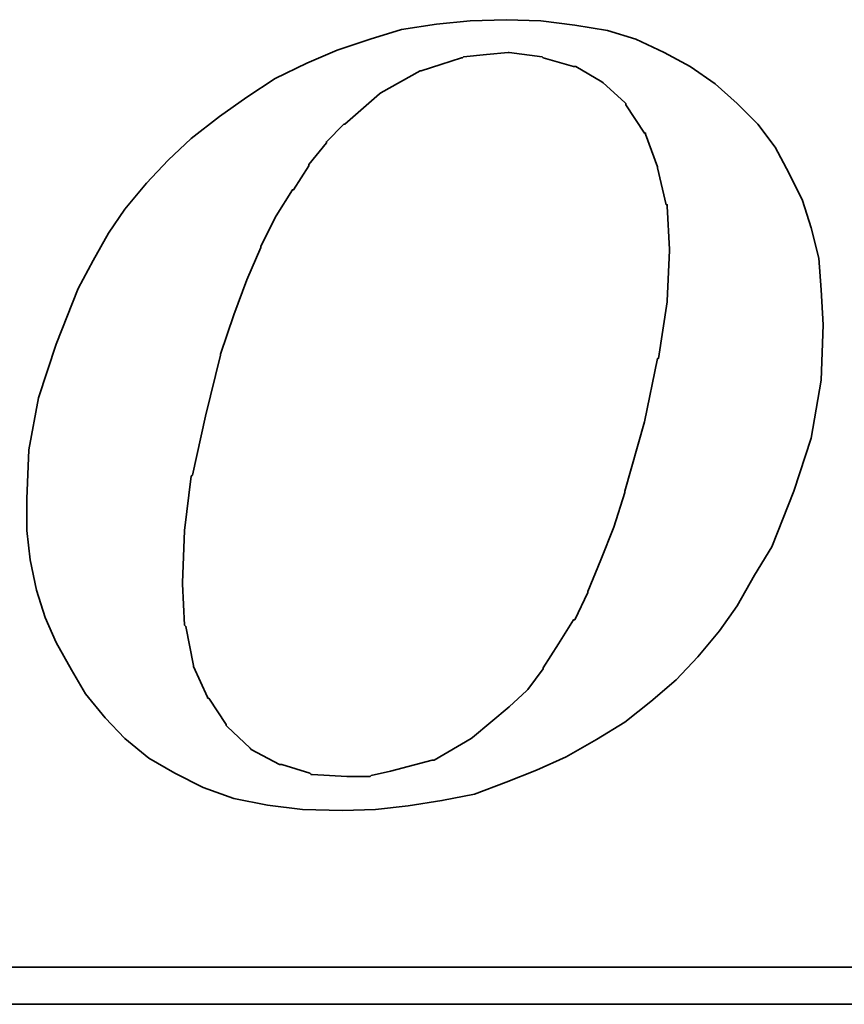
# Model space of a CAD drawing. Extents: x 23 to 255, y 52 to 193.
# Tile 46 of 52: x 189.61 to 192.29, y 112.86 to 116.07. Entities that reach past the tile are written whole.
import ezdxf

# ---------------------------------------------------------------- set-up
doc = ezdxf.new("R2010")
doc.units = 0
doc.header["$LTSCALE"] = 3
doc.header["$MEASUREMENT"] = 0
doc.layers.add('DIM', color=4, linetype='CONTINUOUS')
doc.layers.add('layer 1', color=7, linetype='CONTINUOUS')

# ---------------------------------------------------------------- blocks, each defined once
blk = doc.blocks.new('TBI MOTION logo(完整正式版)')
at = {"layer": 'layer 1', "color": 22, "lineweight": 35}
for points, knots in [([(35.79625, -6.98375), (35.79625, -6.98375), (36.23125, -7.43875), (36.23125, -7.43875), (36.23125, -7.43875), (36.23125, -7.43875), (36.75625, -7.87125), (36.75625, -7.87125), (36.75625, -7.87125), (36.75625, -7.87125), (37.33125, -8.20375), (37.33125, -8.20375), (37.33125, -8.20375), (37.33125, -8.20375), (37.95625, -8.51875), (37.95625, -8.51875), (37.95625, -8.51875), (37.95625, -8.51875), (38.62625, -8.75875), (38.62625, -8.75875), (38.62625, -8.75875), (38.62625, -8.75875), (39.37125, -8.90375), (39.37125, -8.90375), (39.37125, -8.90375), (39.37125, -8.90375), (40.14125, -8.99875), (40.14125, -8.99875), (40.14125, -8.99875), (40.14125, -8.99875), (41.02625, -9.02375), (41.02625, -9.02375), (41.02625, -9.02375), (41.02625, -9.02375), (41.74625, -8.99875), (41.74625, -8.99875), (41.74625, -8.99875), (41.74625, -8.99875), (42.46625, -8.92375), (42.46625, -8.92375), (42.46625, -8.92375), (42.46625, -8.92375), (43.21125, -8.80625), (43.21125, -8.80625), (43.21125, -8.80625), (43.21125, -8.80625), (43.93125, -8.66375), (43.93125, -8.66375), (43.93125, -8.66375), (43.93125, -8.66375), (44.62625, -8.39875), (44.62625, -8.39875), (44.62625, -8.39875), (44.62625, -8.39875), (45.29625, -8.13375), (45.29625, -8.13375), (45.29625, -8.13375), (45.29625, -8.13375), (45.94625, -7.84375), (45.94625, -7.84375), (45.94625, -7.84375), (45.94625, -7.84375), (46.61625, -7.46375), (46.61625, -7.46375), (46.61625, -7.46375), (46.61625, -7.46375), (47.24125, -7.07875), (47.24125, -7.07875), (47.24125, -7.07875), (47.24125, -7.07875), (47.81625, -6.62375), (47.81625, -6.62375), (47.81625, -6.62375), (47.81625, -6.62375), (48.36875, -6.14375), (48.36875, -6.14375), (48.36875, -6.14375), (48.36875, -6.14375), (48.84625, -5.64125), (48.84625, -5.64125), (48.84625, -5.64125), (48.84625, -5.64125), (49.32625, -5.06375), (49.32625, -5.06375), (49.32625, -5.06375), (49.32625, -5.06375), (49.71125, -4.51374), (49.71125, -4.51374), (49.71125, -4.51374), (49.71125, -4.51374), (50.09625, -3.83874), (50.09625, -3.83874), (50.09625, -3.83874), (50.09625, -3.83874), (50.48125, -3.21374), (50.48125, -3.21374), (50.48125, -3.21374), (50.48125, -3.21374), (50.96125, -1.99125), (50.96125, -1.99125), (50.96125, -1.99125), (50.96125, -1.99125), (51.34375, -0.81875), (51.34375, -0.81875), (51.34375, -0.81875), (51.34375, -0.81875), (51.56125, 0.45624), (51.56125, 0.45624), (51.56125, 0.45624), (51.56125, 0.45624), (51.60625, 1.67624), (51.60625, 1.67624), (51.60625, 1.67624), (51.60625, 1.67624), (51.56125, 2.44625), (51.56125, 2.44625), (51.56125, 2.44625), (51.56125, 2.44625), (51.51125, 3.14125), (51.51125, 3.14125), (51.51125, 3.14125), (51.51125, 3.14125), (51.34375, 3.81125), (51.34375, 3.81125), (51.34375, 3.81125), (51.34375, 3.81125), (51.15125, 4.41125), (51.15125, 4.41125), (51.15125, 4.41125), (51.15125, 4.41125), (50.86125, 5.01125), (50.86125, 5.01125), (50.86125, 5.01125), (50.86125, 5.01125), (50.55125, 5.58875), (50.55125, 5.58875), (50.55125, 5.58875), (50.55125, 5.58875), (50.16625, 6.09125), (50.16625, 6.09125), (50.16625, 6.09125), (50.16625, 6.09125), (49.71125, 6.54875), (49.71125, 6.54875), (49.71125, 6.54875), (49.71125, 6.54875), (49.23125, 6.98125), (49.23125, 6.98125), (49.23125, 6.98125), (49.23125, 6.98125), (48.67875, 7.36625), (48.67875, 7.36625), (48.67875, 7.36625), (48.67875, 7.36625), (48.10375, 7.67625), (48.10375, 7.67625), (48.10375, 7.67625), (48.10375, 7.67625), (47.48125, 7.96375), (47.48125, 7.96375), (47.48125, 7.96375), (47.48125, 7.96375), (46.85625, 8.15625), (46.85625, 8.15625), (46.85625, 8.15625), (46.85625, 8.15625), (46.13625, 8.27624), (46.13625, 8.27624), (46.13625, 8.27624), (46.13625, 8.27624), (45.39125, 8.37125), (45.39125, 8.37125), (45.39125, 8.37125), (45.39125, 8.37125), (44.62625, 8.39624), (44.62625, 8.39624), (44.62625, 8.39624), (44.62625, 8.39624), (43.83625, 8.37125), (43.83625, 8.37125), (43.83625, 8.37125), (43.83625, 8.37125), (43.09125, 8.30125), (43.09125, 8.30125), (43.09125, 8.30125), (43.09125, 8.30125), (42.32125, 8.18125), (42.32125, 8.18125), (42.32125, 8.18125), (42.32125, 8.18125), (41.62875, 7.96375), (41.62875, 7.96375), (41.62875, 7.96375), (41.62875, 7.96375), (40.90625, 7.72625), (40.90625, 7.72625), (40.90625, 7.72625), (40.90625, 7.72625), (40.23624, 7.43625), (40.23624, 7.43625), (40.23624, 7.43625), (40.23624, 7.43625), (39.54124, 7.10125), (39.54124, 7.10125), (39.54124, 7.10125), (39.54124, 7.10125), (38.91625, 6.69125), (38.91625, 6.69125), (38.91625, 6.69125), (38.91625, 6.69125), (38.31625, 6.26125), (38.31625, 6.26125), (38.31625, 6.26125), (38.31625, 6.26125), (37.69125, 5.78125), (37.69125, 5.78125), (37.69125, 5.78125), (37.69125, 5.78125), (37.18625, 5.30125), (37.18625, 5.30125), (37.18625, 5.30125), (37.18625, 5.30125), (36.70625, 4.79624), (36.70625, 4.79624), (36.70625, 4.79624), (36.70625, 4.79624), (36.23125, 4.22125), (36.23125, 4.22125), (36.23125, 4.22125), (36.23125, 4.22125), (35.87124, 3.69375), (35.87124, 3.69375), (35.87124, 3.69375), (35.87124, 3.69375), (35.53125, 3.09125), (35.53125, 3.09125), (35.53125, 3.09125), (35.53125, 3.09125), (35.19875, 2.47125), (35.19875, 2.47125), (35.19875, 2.47125), (35.19875, 2.47125), (34.71625, 1.24625), (34.71625, 1.24625), (34.71625, 1.24625), (34.71625, 1.24625), (34.33125, 0.06874), (34.33125, 0.06874), (34.33125, 0.06874), (34.33125, 0.06874), (34.11625, -1.07875), (34.11625, -1.07875), (34.11625, -1.07875), (34.11625, -1.07875), (34.07125, -2.15875), (34.07125, -2.15875), (34.07125, -2.15875), (34.07125, -2.15875), (34.07125, -2.85375), (34.07125, -2.85375), (34.07125, -2.85375), (34.07125, -2.85375), (34.14125, -3.50375), (34.14125, -3.50375), (34.14125, -3.50375), (34.14125, -3.50375), (34.28625, -4.17375), (34.28625, -4.17375), (34.28625, -4.17375), (34.28625, -4.17375), (34.47625, -4.77624), (34.47625, -4.77624), (34.47625, -4.77624), (34.47625, -4.77624), (34.71625, -5.32625), (34.71625, -5.32625), (34.71625, -5.32625), (34.71625, -5.32625), (35.05375, -5.92875), (35.05375, -5.92875), (35.05375, -5.92875), (35.05375, -5.92875), (35.36375, -6.45375), (35.36375, -6.45375), (35.36375, -6.45375), (35.36375, -6.45375), (35.79625, -6.98375), (35.79625, -6.98375)], [0, 0, 0, 0, 0.01388889, 0.01388889, 0.01388889, 0.01388889, 0.02777778, 0.02777778, 0.02777778, 0.02777778, 0.04166667, 0.04166667, 0.04166667, 0.04166667, 0.05555556, 0.05555556, 0.05555556, 0.05555556, 0.06944444, 0.06944444, 0.06944444, 0.06944444, 0.08333333, 0.08333333, 0.08333333, 0.08333333, 0.09722222, 0.09722222, 0.09722222, 0.09722222, 0.11111111, 0.11111111, 0.11111111, 0.11111111, 0.125, 0.125, 0.125, 0.125, 0.13888889, 0.13888889, 0.13888889, 0.13888889, 0.15277778, 0.15277778, 0.15277778, 0.15277778, 0.16666667, 0.16666667, 0.16666667, 0.16666667, 0.18055556, 0.18055556, 0.18055556, 0.18055556, 0.19444444, 0.19444444, 0.19444444, 0.19444444, 0.20833333, 0.20833333, 0.20833333, 0.20833333, 0.22222222, 0.22222222, 0.22222222, 0.22222222, 0.23611111, 0.23611111, 0.23611111, 0.23611111, 0.25, 0.25, 0.25, 0.25, 0.26388889, 0.26388889, 0.26388889, 0.26388889, 0.27777778, 0.27777778, 0.27777778, 0.27777778, 0.29166667, 0.29166667, 0.29166667, 0.29166667, 0.30555556, 0.30555556, 0.30555556, 0.30555556, 0.31944444, 0.31944444, 0.31944444, 0.31944444, 0.33333333, 0.33333333, 0.33333333, 0.33333333, 0.34722222, 0.34722222, 0.34722222, 0.34722222, 0.36111111, 0.36111111, 0.36111111, 0.36111111, 0.375, 0.375, 0.375, 0.375, 0.38888889, 0.38888889, 0.38888889, 0.38888889, 0.40277778, 0.40277778, 0.40277778, 0.40277778, 0.41666667, 0.41666667, 0.41666667, 0.41666667, 0.43055556, 0.43055556, 0.43055556, 0.43055556, 0.44444444, 0.44444444, 0.44444444, 0.44444444, 0.45833333, 0.45833333, 0.45833333, 0.45833333, 0.47222222, 0.47222222, 0.47222222, 0.47222222, 0.48611111, 0.48611111, 0.48611111, 0.48611111, 0.5, 0.5, 0.5, 0.5, 0.51388889, 0.51388889, 0.51388889, 0.51388889, 0.52777778, 0.52777778, 0.52777778, 0.52777778, 0.54166667, 0.54166667, 0.54166667, 0.54166667, 0.55555556, 0.55555556, 0.55555556, 0.55555556, 0.56944444, 0.56944444, 0.56944444, 0.56944444, 0.58333333, 0.58333333, 0.58333333, 0.58333333, 0.59722222, 0.59722222, 0.59722222, 0.59722222, 0.61111111, 0.61111111, 0.61111111, 0.61111111, 0.625, 0.625, 0.625, 0.625, 0.63888889, 0.63888889, 0.63888889, 0.63888889, 0.65277778, 0.65277778, 0.65277778, 0.65277778, 0.66666667, 0.66666667, 0.66666667, 0.66666667, 0.68055556, 0.68055556, 0.68055556, 0.68055556, 0.69444444, 0.69444444, 0.69444444, 0.69444444, 0.70833333, 0.70833333, 0.70833333, 0.70833333, 0.72222222, 0.72222222, 0.72222222, 0.72222222, 0.73611111, 0.73611111, 0.73611111, 0.73611111, 0.75, 0.75, 0.75, 0.75, 0.76388889, 0.76388889, 0.76388889, 0.76388889, 0.77777778, 0.77777778, 0.77777778, 0.77777778, 0.79166667, 0.79166667, 0.79166667, 0.79166667, 0.80555556, 0.80555556, 0.80555556, 0.80555556, 0.81944444, 0.81944444, 0.81944444, 0.81944444, 0.83333333, 0.83333333, 0.83333333, 0.83333333, 0.84722222, 0.84722222, 0.84722222, 0.84722222, 0.86111111, 0.86111111, 0.86111111, 0.86111111, 0.875, 0.875, 0.875, 0.875, 0.88888889, 0.88888889, 0.88888889, 0.88888889, 0.90277778, 0.90277778, 0.90277778, 0.90277778, 0.91666667, 0.91666667, 0.91666667, 0.91666667, 0.93055556, 0.93055556, 0.93055556, 0.93055556, 0.94444444, 0.94444444, 0.94444444, 0.94444444, 0.95833333, 0.95833333, 0.95833333, 0.95833333, 0.97222222, 0.97222222, 0.97222222, 0.97222222, 0.98611111, 0.98611111, 0.98611111, 0.98611111, 1, 1, 1, 1]), ([(38.33875, 1.03124), (38.33875, 1.03124), (38.62625, 1.89625), (38.62625, 1.89625), (38.62625, 1.89625), (38.62625, 1.89625), (38.91625, 2.66375), (38.91625, 2.66375), (38.91625, 2.66375), (38.91625, 2.66375), (39.22625, 3.38125), (39.22625, 3.38125), (39.22625, 3.38125), (39.22625, 3.38125), (39.22625, 3.40624), (39.22625, 3.40624), (39.22625, 3.40624), (39.22625, 3.40624), (39.56124, 4.07624), (39.56124, 4.07624), (39.56124, 4.07624), (39.56124, 4.07624), (39.92125, 4.65125), (39.92125, 4.65125), (39.92125, 4.65125), (39.92125, 4.65125), (39.94625, 4.65125), (39.94625, 4.65125), (39.94625, 4.65125), (39.94625, 4.65125), (40.28125, 5.17875), (40.28125, 5.17875), (40.28125, 5.17875), (40.28125, 5.17875), (40.28125, 5.20375), (40.28125, 5.20375), (40.28125, 5.20375), (40.28125, 5.20375), (40.66875, 5.68625), (40.66875, 5.68625), (40.66875, 5.68625), (40.66875, 5.68625), (40.66875, 5.70625), (40.66875, 5.70625), (40.66875, 5.70625), (40.66875, 5.70625), (41.05124, 6.09125), (41.05124, 6.09125), (41.05124, 6.09125), (41.05124, 6.09125), (41.07625, 6.09125), (41.07625, 6.09125), (41.07625, 6.09125), (41.07625, 6.09125), (41.84125, 6.76625), (41.84125, 6.76625), (41.84125, 6.76625), (41.84125, 6.76625), (41.86625, 6.78625), (41.86625, 6.78625), (41.86625, 6.78625), (41.86625, 6.78625), (42.73125, 7.26624), (42.73125, 7.26624), (42.73125, 7.26624), (42.73125, 7.26624), (42.75625, 7.26624), (42.75625, 7.26624), (42.75625, 7.26624), (42.75625, 7.26624), (43.18625, 7.41125), (43.18625, 7.41125), (43.18625, 7.41125), (43.18625, 7.41125), (43.64125, 7.55625), (43.64125, 7.55625), (43.64125, 7.55625), (43.64125, 7.55625), (43.66625, 7.55625), (43.66625, 7.55625), (43.66625, 7.55625), (43.66625, 7.55625), (43.69125, 7.58124), (43.69125, 7.58124), (43.69125, 7.58124), (43.69125, 7.58124), (44.19125, 7.62625), (44.19125, 7.62625), (44.19125, 7.62625), (44.19125, 7.62625), (44.67125, 7.67625), (44.67125, 7.67625), (44.67125, 7.67625), (44.67125, 7.67625), (44.69625, 7.67625), (44.69625, 7.67625), (44.69625, 7.67625), (44.69625, 7.67625), (45.41875, 7.58124), (45.41875, 7.58124), (45.41875, 7.58124), (45.41875, 7.58124), (45.44125, 7.55625), (45.44125, 7.55625), (45.44125, 7.55625), (45.44125, 7.55625), (46.11125, 7.36625), (46.11125, 7.36625), (46.11125, 7.36625), (46.11125, 7.36625), (46.13625, 7.36625), (46.13625, 7.36625), (46.13625, 7.36625), (46.13625, 7.36625), (46.15875, 7.36625), (46.15875, 7.36625), (46.15875, 7.36625), (46.15875, 7.36625), (46.73625, 7.02624), (46.73625, 7.02624), (46.73625, 7.02624), (46.73625, 7.02624), (46.76125, 7.00624), (46.76125, 7.00624), (46.76125, 7.00624), (46.76125, 7.00624), (47.24125, 6.57124), (47.24125, 6.57124), (47.24125, 6.57124), (47.24125, 6.57124), (47.26625, 6.54875), (47.26625, 6.54875), (47.26625, 6.54875), (47.26625, 6.54875), (47.26625, 6.52375), (47.26625, 6.52375), (47.26625, 6.52375), (47.26625, 6.52375), (47.67375, 5.89875), (47.67375, 5.89875), (47.67375, 5.89875), (47.67375, 5.89875), (47.69625, 5.89875), (47.69625, 5.89875), (47.69625, 5.89875), (47.69625, 5.89875), (47.69625, 5.87625), (47.69625, 5.87625), (47.69625, 5.87625), (47.69625, 5.87625), (47.96125, 5.15625), (47.96125, 5.15625), (47.96125, 5.15625), (47.96125, 5.15625), (47.96125, 5.13125), (47.96125, 5.13125), (47.96125, 5.13125), (47.96125, 5.13125), (48.15125, 4.31875), (48.15125, 4.31875), (48.15125, 4.31875), (48.15125, 4.31875), (48.17625, 4.31875), (48.17625, 4.31875), (48.17625, 4.31875), (48.17625, 4.31875), (48.17625, 4.29125), (48.17625, 4.29125), (48.17625, 4.29125), (48.17625, 4.29125), (48.22625, 3.33125), (48.22625, 3.33125), (48.22625, 3.33125), (48.22625, 3.33125), (48.22625, 3.30875), (48.22625, 3.30875), (48.22625, 3.30875), (48.22625, 3.30875), (48.17625, 2.20624), (48.17625, 2.20624), (48.17625, 2.20624), (48.17625, 2.20624), (48.17625, 2.18124), (48.17625, 2.18124), (48.17625, 2.18124), (48.17625, 2.18124), (47.98375, 0.93624), (47.98375, 0.93624), (47.98375, 0.93624), (47.98375, 0.93624), (47.96125, 0.93624), (47.96125, 0.93624), (47.96125, 0.93624), (47.96125, 0.93624), (47.67375, -0.45874), (47.67375, -0.45874), (47.67375, -0.45874), (47.67375, -0.45874), (47.24125, -1.99125), (47.24125, -1.99125), (47.24125, -1.99125), (47.24125, -1.99125), (47.24125, -2.01874), (47.24125, -2.01874), (47.24125, -2.01874), (47.24125, -2.01874), (47.00125, -2.78375), (47.00125, -2.78375), (47.00125, -2.78375), (47.00125, -2.78375), (46.71125, -3.50375), (46.71125, -3.50375), (46.71125, -3.50375), (46.71125, -3.50375), (46.42625, -4.19875), (46.42625, -4.19875), (46.42625, -4.19875), (46.42625, -4.19875), (46.42625, -4.22375), (46.42625, -4.22375), (46.42625, -4.22375), (46.42625, -4.22375), (46.13625, -4.82374), (46.13625, -4.82374), (46.13625, -4.82374), (46.13625, -4.82374), (46.11125, -4.82374), (46.11125, -4.82374), (46.11125, -4.82374), (46.11125, -4.82374), (45.77625, -5.35125), (45.77625, -5.35125), (45.77625, -5.35125), (45.77625, -5.35125), (45.44125, -5.87875), (45.44125, -5.87875), (45.44125, -5.87875), (45.44125, -5.87875), (45.44125, -5.90375), (45.44125, -5.90375), (45.44125, -5.90375), (45.44125, -5.90375), (45.10625, -6.35875), (45.10625, -6.35875), (45.10625, -6.35875), (45.10625, -6.35875), (45.08125, -6.38375), (45.08125, -6.38375), (45.08125, -6.38375), (45.08125, -6.38375), (44.69625, -6.74375), (44.69625, -6.74375), (44.69625, -6.74375), (44.69625, -6.74375), (43.88375, -7.41625), (43.88375, -7.41625), (43.88375, -7.41625), (43.88375, -7.41625), (43.85625, -7.43875), (43.85625, -7.43875), (43.85625, -7.43875), (43.85625, -7.43875), (43.04125, -7.91875), (43.04125, -7.91875), (43.04125, -7.91875), (43.04125, -7.91875), (43.01625, -7.91875), (43.01625, -7.91875), (43.01625, -7.91875), (43.01625, -7.91875), (42.99625, -7.91875), (42.99625, -7.91875), (42.99625, -7.91875), (42.99625, -7.91875), (42.08125, -8.15875), (42.08125, -8.15875), (42.08125, -8.15875), (42.08125, -8.15875), (41.65125, -8.25625), (41.65125, -8.25625), (41.65125, -8.25625), (41.65125, -8.25625), (41.62875, -8.27875), (41.62875, -8.27875), (41.62875, -8.27875), (41.62875, -8.27875), (41.60125, -8.27875), (41.60125, -8.27875), (41.60125, -8.27875), (41.60125, -8.27875), (41.12125, -8.27875), (41.12125, -8.27875), (41.12125, -8.27875), (41.12125, -8.27875), (40.35624, -8.23125), (40.35624, -8.23125), (40.35624, -8.23125), (40.35624, -8.23125), (40.33125, -8.23125), (40.33125, -8.23125), (40.33125, -8.23125), (40.33125, -8.23125), (40.30625, -8.20375), (40.30625, -8.20375), (40.30625, -8.20375), (40.30625, -8.20375), (39.68375, -8.01375), (39.68375, -8.01375), (39.68375, -8.01375), (39.68375, -8.01375), (39.66124, -8.01375), (39.66124, -8.01375), (39.66124, -8.01375), (39.66124, -8.01375), (39.63625, -8.01375), (39.63625, -8.01375), (39.63625, -8.01375), (39.63625, -8.01375), (39.01125, -7.67875), (39.01125, -7.67875), (39.01125, -7.67875), (39.01125, -7.67875), (38.98875, -7.65375), (38.98875, -7.65375), (38.98875, -7.65375), (38.98875, -7.65375), (38.48625, -7.17375), (38.48625, -7.17375), (38.48625, -7.17375), (38.48625, -7.17375), (38.45875, -7.14875), (38.45875, -7.14875), (38.45875, -7.14875), (38.45875, -7.14875), (38.45875, -7.12875), (38.45875, -7.12875), (38.45875, -7.12875), (38.45875, -7.12875), (38.07625, -6.54875), (38.07625, -6.54875), (38.07625, -6.54875), (38.07625, -6.54875), (38.05125, -6.54875), (38.05125, -6.54875), (38.05125, -6.54875), (38.05125, -6.54875), (38.05125, -6.52875), (38.05125, -6.52875), (38.05125, -6.52875), (38.05125, -6.52875), (37.74125, -5.85375), (37.74125, -5.85375), (37.74125, -5.85375), (37.74125, -5.85375), (37.74125, -5.82875), (37.74125, -5.82875), (37.74125, -5.82875), (37.74125, -5.82875), (37.57375, -4.96875), (37.57375, -4.96875), (37.57375, -4.96875), (37.57375, -4.96875), (37.54625, -4.94375), (37.54625, -4.94375), (37.54625, -4.94375), (37.54625, -4.94375), (37.50125, -4.03375), (37.50125, -4.03375), (37.50125, -4.03375), (37.50125, -4.03375), (37.50125, -4.00875), (37.50125, -4.00875), (37.50125, -4.00875), (37.50125, -4.00875), (37.54625, -2.85375), (37.54625, -2.85375), (37.54625, -2.85375), (37.54625, -2.85375), (37.69125, -1.65875), (37.69125, -1.65875), (37.69125, -1.65875), (37.69125, -1.65875), (37.71624, -1.63375), (37.71624, -1.63375), (37.71624, -1.63375), (37.71624, -1.63375), (38.00375, -0.33875), (38.00375, -0.33875), (38.00375, -0.33875), (38.00375, -0.33875), (38.33875, 1.00624), (38.33875, 1.00624), (38.33875, 1.00624), (38.33875, 1.00624), (38.33875, 1.03124), (38.33875, 1.03124)], [0, 0, 0, 0, 0.01010101, 0.01010101, 0.01010101, 0.01010101, 0.02020202, 0.02020202, 0.02020202, 0.02020202, 0.03030303, 0.03030303, 0.03030303, 0.03030303, 0.04040404, 0.04040404, 0.04040404, 0.04040404, 0.05050505, 0.05050505, 0.05050505, 0.05050505, 0.06060606, 0.06060606, 0.06060606, 0.06060606, 0.07070707, 0.07070707, 0.07070707, 0.07070707, 0.08080808, 0.08080808, 0.08080808, 0.08080808, 0.09090909, 0.09090909, 0.09090909, 0.09090909, 0.1010101, 0.1010101, 0.1010101, 0.1010101, 0.11111111, 0.11111111, 0.11111111, 0.11111111, 0.12121212, 0.12121212, 0.12121212, 0.12121212, 0.13131313, 0.13131313, 0.13131313, 0.13131313, 0.14141414, 0.14141414, 0.14141414, 0.14141414, 0.15151515, 0.15151515, 0.15151515, 0.15151515, 0.16161616, 0.16161616, 0.16161616, 0.16161616, 0.17171717, 0.17171717, 0.17171717, 0.17171717, 0.18181818, 0.18181818, 0.18181818, 0.18181818, 0.19191919, 0.19191919, 0.19191919, 0.19191919, 0.2020202, 0.2020202, 0.2020202, 0.2020202, 0.21212121, 0.21212121, 0.21212121, 0.21212121, 0.22222222, 0.22222222, 0.22222222, 0.22222222, 0.23232323, 0.23232323, 0.23232323, 0.23232323, 0.24242424, 0.24242424, 0.24242424, 0.24242424, 0.25252525, 0.25252525, 0.25252525, 0.25252525, 0.26262626, 0.26262626, 0.26262626, 0.26262626, 0.27272727, 0.27272727, 0.27272727, 0.27272727, 0.28282828, 0.28282828, 0.28282828, 0.28282828, 0.29292929, 0.29292929, 0.29292929, 0.29292929, 0.3030303, 0.3030303, 0.3030303, 0.3030303, 0.31313131, 0.31313131, 0.31313131, 0.31313131, 0.32323232, 0.32323232, 0.32323232, 0.32323232, 0.33333333, 0.33333333, 0.33333333, 0.33333333, 0.34343434, 0.34343434, 0.34343434, 0.34343434, 0.35353535, 0.35353535, 0.35353535, 0.35353535, 0.36363636, 0.36363636, 0.36363636, 0.36363636, 0.37373737, 0.37373737, 0.37373737, 0.37373737, 0.38383838, 0.38383838, 0.38383838, 0.38383838, 0.39393939, 0.39393939, 0.39393939, 0.39393939, 0.4040404, 0.4040404, 0.4040404, 0.4040404, 0.41414141, 0.41414141, 0.41414141, 0.41414141, 0.42424242, 0.42424242, 0.42424242, 0.42424242, 0.43434343, 0.43434343, 0.43434343, 0.43434343, 0.44444444, 0.44444444, 0.44444444, 0.44444444, 0.45454545, 0.45454545, 0.45454545, 0.45454545, 0.46464646, 0.46464646, 0.46464646, 0.46464646, 0.47474747, 0.47474747, 0.47474747, 0.47474747, 0.48484848, 0.48484848, 0.48484848, 0.48484848, 0.49494949, 0.49494949, 0.49494949, 0.49494949, 0.50505051, 0.50505051, 0.50505051, 0.50505051, 0.51515152, 0.51515152, 0.51515152, 0.51515152, 0.52525253, 0.52525253, 0.52525253, 0.52525253, 0.53535354, 0.53535354, 0.53535354, 0.53535354, 0.54545455, 0.54545455, 0.54545455, 0.54545455, 0.55555556, 0.55555556, 0.55555556, 0.55555556, 0.56565657, 0.56565657, 0.56565657, 0.56565657, 0.57575758, 0.57575758, 0.57575758, 0.57575758, 0.58585859, 0.58585859, 0.58585859, 0.58585859, 0.5959596, 0.5959596, 0.5959596, 0.5959596, 0.60606061, 0.60606061, 0.60606061, 0.60606061, 0.61616162, 0.61616162, 0.61616162, 0.61616162, 0.62626263, 0.62626263, 0.62626263, 0.62626263, 0.63636364, 0.63636364, 0.63636364, 0.63636364, 0.64646465, 0.64646465, 0.64646465, 0.64646465, 0.65656566, 0.65656566, 0.65656566, 0.65656566, 0.66666667, 0.66666667, 0.66666667, 0.66666667, 0.67676768, 0.67676768, 0.67676768, 0.67676768, 0.68686869, 0.68686869, 0.68686869, 0.68686869, 0.6969697, 0.6969697, 0.6969697, 0.6969697, 0.70707071, 0.70707071, 0.70707071, 0.70707071, 0.71717172, 0.71717172, 0.71717172, 0.71717172, 0.72727273, 0.72727273, 0.72727273, 0.72727273, 0.73737374, 0.73737374, 0.73737374, 0.73737374, 0.74747475, 0.74747475, 0.74747475, 0.74747475, 0.75757576, 0.75757576, 0.75757576, 0.75757576, 0.76767677, 0.76767677, 0.76767677, 0.76767677, 0.77777778, 0.77777778, 0.77777778, 0.77777778, 0.78787879, 0.78787879, 0.78787879, 0.78787879, 0.7979798, 0.7979798, 0.7979798, 0.7979798, 0.80808081, 0.80808081, 0.80808081, 0.80808081, 0.81818182, 0.81818182, 0.81818182, 0.81818182, 0.82828283, 0.82828283, 0.82828283, 0.82828283, 0.83838384, 0.83838384, 0.83838384, 0.83838384, 0.84848485, 0.84848485, 0.84848485, 0.84848485, 0.85858586, 0.85858586, 0.85858586, 0.85858586, 0.86868687, 0.86868687, 0.86868687, 0.86868687, 0.87878788, 0.87878788, 0.87878788, 0.87878788, 0.88888889, 0.88888889, 0.88888889, 0.88888889, 0.8989899, 0.8989899, 0.8989899, 0.8989899, 0.90909091, 0.90909091, 0.90909091, 0.90909091, 0.91919192, 0.91919192, 0.91919192, 0.91919192, 0.92929293, 0.92929293, 0.92929293, 0.92929293, 0.93939394, 0.93939394, 0.93939394, 0.93939394, 0.94949495, 0.94949495, 0.94949495, 0.94949495, 0.95959596, 0.95959596, 0.95959596, 0.95959596, 0.96969697, 0.96969697, 0.96969697, 0.96969697, 0.97979798, 0.97979798, 0.97979798, 0.97979798, 0.98989899, 0.98989899, 0.98989899, 0.98989899, 1, 1, 1, 1]), ([(75.90875, -9.47875), (75.90875, -9.47875), (75.90875, -12.28625), (75.90875, -12.28625), (75.90875, -12.28625), (75.90875, -12.28625), (75.90875, -12.47875), (75.90875, -12.47875), (75.90875, -12.47875), (75.90875, -12.47875), (75.71625, -12.47875), (75.71625, -12.47875), (75.71625, -12.47875), (75.71625, -12.47875), (-88.32875, -12.47875), (-88.32875, -12.47875), (-88.32875, -12.47875), (-88.32875, -12.47875), (-88.32875, -13.29375), (-88.32875, -13.29375), (-88.32875, -13.29375), (-88.32875, -13.29375), (82.89125, -13.29375), (82.89125, -13.29375), (82.89125, -13.29375), (82.89125, -13.29375), (75.90875, -9.47875), (75.90875, -9.47875)], [0, 0, 0, 0, 0.14285714, 0.14285714, 0.14285714, 0.14285714, 0.28571429, 0.28571429, 0.28571429, 0.28571429, 0.42857143, 0.42857143, 0.42857143, 0.42857143, 0.57142857, 0.57142857, 0.57142857, 0.57142857, 0.71428571, 0.71428571, 0.71428571, 0.71428571, 0.85714286, 0.85714286, 0.85714286, 0.85714286, 1, 1, 1, 1])]:
    blk.add_open_spline(points, degree=3, knots=knots, dxfattribs=at)

msp = doc.modelspace()

# ---------------------------------------------------------------- block references
at = {"layer": 'DIM', "color": 7, "xscale": 0.1478062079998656, "yscale": 0.1478062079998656, "zscale": 0.1478062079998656}
msp.add_blockref('TBI MOTION logo(完整正式版)', (184.5925, 114.8298), dxfattribs=at)

doc.saveas('drawing.dxf')
